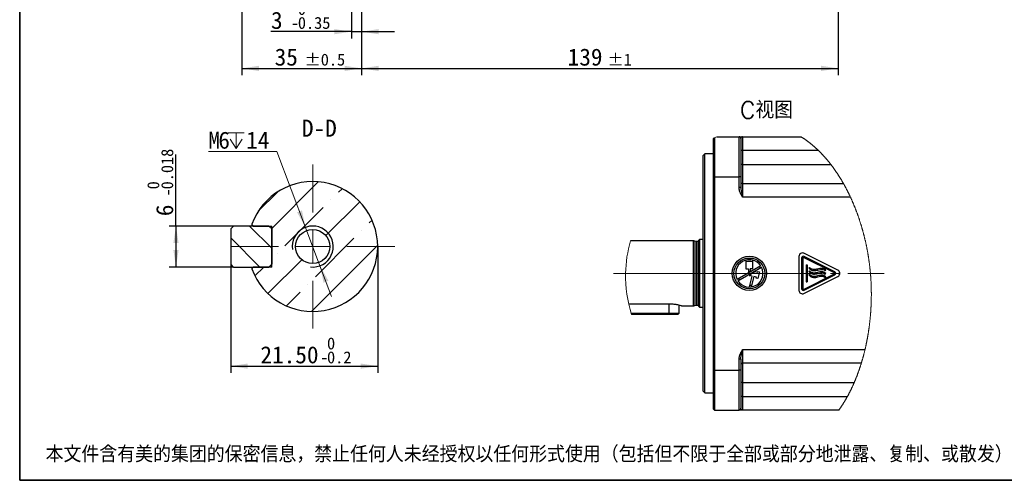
# Model space of a CAD drawing. Header units: millimetres. Extents: x 10 to 584, y 10 to 410.
# Tile 1 of 28: x 10 to 298, y 10 to 145. Entities that reach past the tile are written whole.
import ezdxf

# ---------------------------------------------------------------- set-up
doc = ezdxf.new("R2010")
doc.units = ezdxf.units.MM
doc.header["$LTSCALE"] = 2
doc.linetypes.add('SLD-中心线', pattern=[34.29, 30.48, -1.27, 1.27, -1.27])
doc.linetypes.add('SLD-实线', pattern=[0])
doc.layers.add('图框', color=7, linetype='SLD-实线')
doc.layers.add('细实线层', color=7, linetype='SLD-实线')
doc.layers.add('粗实线层', color=7, linetype='SLD-实线', lineweight=25)
doc.styles.add('SLDTEXTSTYLE0', font='txt', dxfattribs={"bigfont": 'bigfont'})
doc.styles.add('SLDTEXTSTYLE1', font='txt')
doc.dimstyles.new('SLDDIMSTYLE1', dxfattribs={"dimtxt": 5, "dimasz": 5, "dimexe": 0, "dimexo": 0.0625, "dimgap": 1.25, "dimtad": 2, "dimrnd": 1e-09, "dimzin": 12, "dimdsep": 46, "dimtxsty": 'SLDTEXTSTYLE1', "dimsah": 1, "dimcen": 0.09, "dimadec": 0, "dimazin": 3, "dimtol": 1, "dimtp": 0.5, "dimtm": 0.5, "dimtfac": 1, "dimtdec": 1, "dimtofl": 0, "dimtmove": 0, "dimatfit": 3, "dimfxl": 1, "dimfrac": 2, "dimtolj": 1, "dimarcsym": 0})
doc.dimstyles.new('SLDDIMSTYLE16', dxfattribs={"dimtxt": 5, "dimasz": 5, "dimexe": 0, "dimexo": 0.0625, "dimgap": 1.25, "dimtad": 0, "dimtih": 1, "dimtoh": 1, "dimlfac": 0.5, "dimrnd": 1e-09, "dimzin": 12, "dimdsep": 46, "dimtxsty": 'SLDTEXTSTYLE1', "dimsah": 1, "dimcen": 0, "dimadec": 0, "dimazin": 3, "dimtfac": 1, "dimtdec": 3, "dimtmove": 0, "dimatfit": 3, "dimfxl": 1, "dimfrac": 2, "dimtolj": 1, "dimtzin": 12, "dimarcsym": 0})
doc.dimstyles.new('SLDDIMSTYLE17', dxfattribs={"dimtxt": 5, "dimasz": 5, "dimexe": 0, "dimexo": 0.0625, "dimgap": 1.25, "dimtad": 2, "dimlfac": 0.5, "dimrnd": 1e-09, "dimzin": 12, "dimdsep": 46, "dimtxsty": 'SLDTEXTSTYLE1', "dimsah": 1, "dimcen": 0.09, "dimadec": 0, "dimazin": 3, "dimtol": 1, "dimtm": 0.018, "dimtfac": 1, "dimtdec": 3, "dimtofl": 0, "dimtmove": 0, "dimatfit": 3, "dimfxl": 1, "dimfrac": 2, "dimtolj": 1, "dimarcsym": 0})
doc.dimstyles.new('SLDDIMSTYLE18', dxfattribs={"dimtxt": 5, "dimasz": 5, "dimexe": 0, "dimexo": 0.0625, "dimgap": 1.25, "dimtad": 2, "dimlfac": 0.5, "dimrnd": 1e-09, "dimzin": 4, "dimdsep": 46, "dimtxsty": 'SLDTEXTSTYLE1', "dimsah": 1, "dimcen": 0.09, "dimadec": 0, "dimazin": 1, "dimtol": 1, "dimtm": 0.2, "dimtfac": 1, "dimtdec": 1, "dimtofl": 0, "dimtmove": 0, "dimatfit": 3, "dimfxl": 1, "dimfrac": 2, "dimtolj": 1, "dimarcsym": 0})
doc.dimstyles.new('SLDDIMSTYLE2', dxfattribs={"dimtxt": 5, "dimasz": 5, "dimexe": 0, "dimexo": 0.0625, "dimgap": 1.25, "dimtad": 2, "dimdec": 0, "dimrnd": 1e-09, "dimzin": 12, "dimdsep": 46, "dimtxsty": 'SLDTEXTSTYLE1', "dimsah": 1, "dimcen": 0.09, "dimadec": 0, "dimazin": 3, "dimtol": 1, "dimtp": 1, "dimtm": 1, "dimtfac": 1, "dimtdec": 0, "dimtofl": 0, "dimtmove": 0, "dimatfit": 3, "dimfxl": 1, "dimfrac": 2, "dimtolj": 1, "dimarcsym": 0})
doc.dimstyles.new('SLDDIMSTYLE3', dxfattribs={"dimtxt": 5, "dimasz": 5, "dimexe": 0, "dimexo": 0.0625, "dimgap": 1.25, "dimtad": 2, "dimrnd": 1e-09, "dimzin": 12, "dimdsep": 46, "dimtxsty": 'SLDTEXTSTYLE1', "dimsah": 1, "dimcen": 0.09, "dimadec": 0, "dimazin": 3, "dimtol": 1, "dimtm": 0.35, "dimtfac": 1, "dimtmove": 0, "dimatfit": 0, "dimfxl": 1, "dimfrac": 2, "dimtolj": 1, "dimarcsym": 0})

# ---------------------------------------------------------------- blocks, each defined once
blk = doc.blocks.new('_D_1')
at = {"layer": '细实线层'}
for p, q in [((75.02, 191.02), (75.02, 128.57)), ((110.02, 160.32), (110.02, 128.57)), ((75.02, 130.57), (110.02, 130.57))]:
    blk.add_line(p, q, dxfattribs=at)
for points in [[(75.02, 130.57), (80.02, 129.8), (80.02, 131.34)], [(110.02, 130.57), (105.02, 131.34), (105.02, 129.8)]]:
    blk.add_solid(points, dxfattribs=at)
at = {"layer": '细实线层', "attachment_point": 1, "style": 'SLDTEXTSTYLE1'}
for s, insert, char_height in [('35', (84.58, 136.39), 5), ('±0.5', (93.31, 134.89), 3.5)]:
    blk.add_mtext(s, dxfattribs=dict(at, insert=insert, char_height=char_height))
blk = doc.blocks.new('_D_2')
at = {"layer": '细实线层'}
for p, q in [((249.42, 163.99), (249.42, 128.57)), ((110.02, 160.32), (110.02, 128.57)), ((110.02, 130.57), (249.42, 130.57))]:
    blk.add_line(p, q, dxfattribs=at)
for points in [[(110.02, 130.57), (115.02, 129.8), (115.02, 131.34)], [(249.42, 130.57), (244.42, 131.34), (244.42, 129.8)]]:
    blk.add_solid(points, dxfattribs=at)
at = {"layer": '细实线层', "attachment_point": 1, "style": 'SLDTEXTSTYLE1'}
for s, insert, char_height in [('139', (170.29, 136.39), 5), ('±1', (181.93, 134.89), 3.5)]:
    blk.add_mtext(s, dxfattribs=dict(at, insert=insert, char_height=char_height))
blk = doc.blocks.new('_D_3')
at = {"layer": '细实线层'}
for p, q in [((110.02, 171.72), (110.02, 139.32)), ((107.02, 165.52), (107.02, 139.32)), ((107.02, 141.32), (83.51, 141.32)), ((107.02, 141.32), (110.02, 141.32)), ((110.02, 141.32), (119.64, 141.32))]:
    blk.add_line(p, q, dxfattribs=at)
for points in [[(107.02, 141.32), (102.02, 142.09), (102.02, 140.55)], [(110.02, 141.32), (115.02, 140.55), (115.02, 142.09)]]:
    blk.add_solid(points, dxfattribs=at)
at = {"layer": '细实线层', "attachment_point": 1, "style": 'SLDTEXTSTYLE1'}
for s, insert, char_height in [('0', (91.37, 149.72), 3.5), ('3', (83.51, 147.14), 5), ('0.35', (91.37, 145.64), 3.5), ('-', (89.33, 145.64), 3.5)]:
    blk.add_mtext(s, dxfattribs=dict(at, insert=insert, char_height=char_height))
blk = doc.blocks.new('SW_SYMBOL_HOLE_DEPTH')
at = {"color": 0, "linetype": 'SLD-实线', "lineweight": 18}
for p, q in [((0, 1750), (1600, 1750)), ((200, 1110), (800, 150)), ((800, 1750), (800, 150)), ((1400, 1110), (800, 150))]:
    blk.add_line(p, q, dxfattribs=at)
blk = doc.blocks.new('_D_17')
at = {"color": 7, "linetype": 'SLD-实线', "lineweight": 0}
for p, q in [((85.25, 106.25), (65.19, 106.25)), ((93.61, 84.04), (85.25, 106.25)), ((97.83, 72.81), (93.61, 84.04)), ((97.83, 72.81), (101.22, 63.81))]:
    blk.add_line(p, q, dxfattribs=at)
at = {"color": 7, "linetype": 'SLD-实线', "lineweight": 18}
for points in [[(93.61, 84.04), (92.57, 88.99), (91.13, 88.45)], [(97.83, 72.81), (98.88, 67.86), (100.32, 68.4)]]:
    blk.add_solid(points, dxfattribs=at)
at = {"color": 7, "linetype": 'SLD-实线', "lineweight": 18, "xscale": 0.002909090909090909, "yscale": 0.002909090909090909, "zscale": 0.002909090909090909}
blk.add_blockref('SW_SYMBOL_HOLE_DEPTH', (71.01, 106.66), dxfattribs=at)
at = {"color": 7, "linetype": 'SLD-实线', "lineweight": 18, "char_height": 5, "attachment_point": 1, "style": 'SLDTEXTSTYLE1'}
for s, insert in [('M', (65.19, 112.07)), ('6', (68.1, 112.07)), ('14', (76.25, 112.07))]:
    blk.add_mtext(s, dxfattribs=dict(at, insert=insert))
blk = doc.blocks.new('_D_18')
at = {"layer": '细实线层'}
for p, q in [((55.72, 84.42), (55.72, 105.35)), ((72.52, 84.42), (53.72, 84.42)), ((55.72, 84.42), (55.72, 72.42)), ((72.52, 72.42), (53.72, 72.42))]:
    blk.add_line(p, q, dxfattribs=at)
for points in [[(55.72, 84.42), (54.95, 79.42), (56.49, 79.42)], [(55.72, 72.42), (56.49, 77.42), (54.95, 77.42)]]:
    blk.add_solid(points, dxfattribs=at)
at = {"layer": '细实线层', "attachment_point": 1, "rotation": 90, "style": 'SLDTEXTSTYLE1'}
for s, insert, char_height in [('0.018', (51.4, 95.16), 3.5), ('0', (47.33, 95.16), 3.5), ('-', (51.4, 93.13), 3.5), ('6', (49.9, 87.31), 5)]:
    blk.add_mtext(s, dxfattribs=dict(at, insert=insert, char_height=char_height))
blk = doc.blocks.new('_D_19')
at = {"layer": '细实线层'}
for p, q in [((114.72, 78.42), (114.72, 41.42)), ((71.72, 73.22), (71.72, 41.42)), ((71.72, 43.42), (114.72, 43.42))]:
    blk.add_line(p, q, dxfattribs=at)
for points in [[(71.72, 43.42), (76.72, 42.66), (76.72, 44.19)], [(114.72, 43.42), (109.72, 44.19), (109.72, 42.66)]]:
    blk.add_solid(points, dxfattribs=at)
at = {"layer": '细实线层', "attachment_point": 1, "style": 'SLDTEXTSTYLE1'}
for s, insert, char_height in [('0', (99.91, 51.82), 3.5), ('21.50', (80.42, 49.24), 5), ('0.2', (99.91, 47.74), 3.5), ('-', (97.88, 47.74), 3.5)]:
    blk.add_mtext(s, dxfattribs=dict(at, insert=insert, char_height=char_height))
blk = doc.blocks.new('SW_CENTERMARKSYMBOL_1')
at = {"color": 0, "linetype": 'SLD-实线', "lineweight": 18}
for p, q in [((0, 10), (0, 24)), ((0, 0), (0, 5)), ((-10, 0), (-24, 0)), ((0, 0), (-5, 0)), ((0, 0), (0, -5)), ((0, 0), (5, 0)), ((10, 0), (24, 0)), ((0, -10), (0, -24))]:
    blk.add_line(p, q, dxfattribs=at)

msp = doc.modelspace()

# ---------------------------------------------------------------- hatches: boundary and pattern name
at = {"linetype": 'SLD-实线', "lineweight": 18}
h = msp.add_hatch(dxfattribs=at)
h.set_pattern_fill('ANSI35', scale=2, style=0)
edge = h.paths.add_edge_path(flags=0)
edge.add_line((83.721044, 84.424691), (83.721044, 72.424691))
edge.add_line((83.721044, 72.424691), (78.256794, 72.424691))
edge.add_line((78.256794, 72.424691), (77.881219, 71.887057))
edge.add_arc((95.721044, 78.424691), 19, 200.12601206, 519.87398794)
edge.add_line((77.881219, 84.962325), (78.256794, 84.424691))
edge.add_line((78.256794, 84.424691), (83.721044, 84.424691))
edge = h.paths.add_edge_path(flags=0)
edge.add_arc((95.721044, 78.424691), 5, 0, 360)
h = msp.add_hatch(dxfattribs=at)
h.set_pattern_fill('ANSI31', scale=2, angle=90, style=0)
h.paths.add_polyline_path([(82.921044, 72.424691), (83.721044, 73.224691), (83.721044, 83.624691), (82.921044, 84.424691), (72.521044, 84.424691), (71.721044, 83.624691), (71.721044, 73.224691), (72.521044, 72.424691)], flags=0)

# ---------------------------------------------------------------- linework, layer by layer
at = {"color": 7, "linetype": 'SLD-实线', "lineweight": 25}
for p, q in [((212.944487, 98.871829), (212.944487, 110.068343)), ((213.244489, 110.226154), (213.244489, 98.871829)), ((213.92406, 110.571828), (220.444488, 110.571828)), ((220.444488, 98.871829), (220.444488, 110.571828)), ((220.444488, 110.571828), (221.44449, 110.571828)), ((220.944489, 110.07183), (220.944489, 98.871829)), ((221.44449, 110.571828), (221.44449, 106.571827)), ((221.44449, 110.571828), (238.518855, 110.571828)), ((221.44449, 106.571827), (220.944489, 106.571827)), ((221.44449, 106.571827), (221.44449, 102.471828)), ((243.619349, 106.571827), (221.44449, 106.571827)), ((210.44449, 105.571829), (209.944489, 105.071828)), ((209.944489, 36.071829), (209.944489, 105.071828)), ((212.944487, 105.571829), (210.44449, 105.571829)), ((210.44449, 35.571828), (210.44449, 105.571829)), ((221.44449, 102.471828), (220.944489, 102.471828)), ((221.44449, 102.471828), (221.44449, 96.871829)), ((221.44449, 102.471828), (247.26734, 102.471828)), ((212.944487, 98.871829), (213.244489, 98.871829)), ((212.944487, 42.271828), (212.944487, 98.871829)), ((213.244489, 98.871829), (213.244489, 42.271828)), ((213.244489, 98.871829), (220.444488, 98.871829)), ((220.444488, 95.700256), (220.444488, 98.871829)), ((220.944489, 98.871829), (220.444488, 98.871829)), ((220.944489, 98.871829), (220.944489, 95.700256)), ((220.944489, 95.700256), (220.444488, 95.700256)), ((220.944489, 95.700256), (220.962247, 95.509879)), ((221.44449, 96.871829), (221.44449, 92.871828)), ((221.44449, 96.871829), (250.970484, 96.871829)), ((253.025476, 92.871828), (221.44449, 92.871828)), ((71.721044, 83.624691), (72.521044, 84.424691)), ((71.721044, 83.624691), (71.721044, 73.224691)), ((82.921044, 84.424691), (72.521044, 84.424691)), ((78.256794, 84.424691), (77.881219, 84.962325)), ((78.256794, 84.424691), (83.721044, 84.424691)), ((82.921044, 84.424691), (83.721044, 83.624691)), ((83.721044, 72.424691), (83.721044, 84.424691)), ((83.721044, 83.624691), (83.721044, 73.224691)), ((207.104994, 80.071828), (188.681966, 80.071828)), ((207.865467, 79.878643), (207.18264, 80.061606)), ((208.444489, 79.871829), (207.91723, 79.871829)), ((208.844489, 80.471828), (208.644489, 80.271829)), ((208.644489, 70.571829), (208.644489, 80.271829)), ((209.944489, 80.471828), (208.844489, 80.471828)), ((208.844489, 80.471828), (208.844489, 70.571829)), ((237.94449, 75.553794), (237.94449, 65.589862)), ((238.744488, 75.068384), (238.744488, 66.075273)), ((239.04449, 75.068384), (239.04449, 66.075273)), ((248.327043, 70.750714), (239.333932, 75.24727)), ((249.355635, 71.466256), (239.391703, 76.448222)), ((248.461208, 71.019042), (239.468096, 75.515598)), ((72.521044, 72.424691), (71.721044, 73.224691)), ((72.521044, 72.424691), (82.921044, 72.424691)), ((77.881219, 71.887057), (78.256794, 72.424691)), ((83.721044, 72.424691), (78.256794, 72.424691)), ((83.721044, 73.224691), (82.921044, 72.424691)), ((226.776818, 72.784425), (219.862161, 68.792245)), ((220.112158, 68.359232), (227.026818, 72.351412)), ((222.444488, 74.39315), (222.444488, 71.89315)), ((224.444488, 71.89315), (224.444488, 74.39315)), ((240.04449, 73.071828), (240.344489, 73.071828)), ((240.04449, 73.071828), (240.04449, 68.071829)), ((240.344489, 73.071828), (240.344489, 68.071829)), ((241.071467, 72.313253), (240.844488, 72.117087)), ((208.644489, 60.871828), (208.644489, 70.571829)), ((208.844489, 70.571829), (208.844489, 60.671829)), ((222.444488, 71.89315), (223.194489, 71.89315)), ((223.194489, 71.89315), (223.194489, 70.831636)), ((223.69449, 71.120311), (223.194489, 70.831636)), ((223.44449, 70.167683), (225.058379, 71.099462)), ((223.44449, 70.167683), (223.44449, 69.720169)), ((223.44449, 66.621829), (224.283779, 69.754101)), ((223.494629, 69.706734), (223.44449, 69.720169)), ((223.559333, 69.948216), (223.494629, 69.706734)), ((224.283779, 69.754101), (223.559333, 69.948216)), ((224.444488, 71.89315), (223.69449, 71.89315)), ((223.69449, 71.89315), (223.69449, 71.120311)), ((224.766741, 69.624692), (223.971592, 66.657156)), ((225.491187, 69.430577), (224.766741, 69.624692)), ((225.058379, 71.099462), (225.879414, 70.879466)), ((225.426482, 69.189096), (225.491187, 69.430577)), ((225.909444, 69.059687), (225.426482, 69.189096)), ((225.879414, 70.879466), (225.944119, 71.120948)), ((226.427084, 70.991538), (225.909444, 69.059687)), ((225.944119, 71.120948), (226.427084, 70.991538)), ((239.333932, 65.896387), (248.327043, 70.392943)), ((239.391703, 64.695435), (249.355635, 69.677401)), ((239.468096, 65.628059), (248.461208, 70.124615)), ((241.071467, 71.313253), (240.844488, 71.117087)), ((241.071467, 70.313253), (240.844488, 70.117087)), ((245.644586, 71.348135), (245.844489, 71.571828)), ((245.644586, 70.348135), (245.844489, 70.571829)), ((245.644586, 69.348134), (245.844489, 69.571829)), ((220.296143, 69.042805), (220.546143, 68.609792)), ((223.565629, 67.073925), (224.099262, 67.133621)), ((240.04449, 68.071829), (240.344489, 68.071829)), ((188.150188, 61.651916), (200.444488, 61.651916)), ((202.944489, 58.971829), (202.944489, 61.287986)), ((203.644144, 61.071829), (207.104994, 61.071829)), ((207.18264, 61.082051), (207.865467, 61.265014)), ((207.91723, 61.271828), (208.444489, 61.271828)), ((208.644489, 60.871828), (208.844489, 60.671829)), ((208.844489, 60.671829), (209.944489, 60.671829)), ((188.832222, 58.971829), (199.944487, 58.971829)), ((199.944487, 58.571828), (188.949516, 58.571828)), ((199.944487, 58.971829), (202.944489, 58.971829)), ((199.944487, 58.571828), (199.944487, 58.971829)), ((202.544486, 58.571828), (199.944487, 58.571828)), ((202.544486, 58.571828), (202.944489, 58.971829)), ((221.44449, 48.271829), (221.44449, 44.271829)), ((220.944489, 45.443401), (220.444488, 45.443401)), ((220.444488, 42.271828), (220.444488, 45.443401)), ((220.944489, 45.443401), (220.964676, 45.659799)), ((220.944489, 45.443401), (220.944489, 42.271828)), ((256.189321, 44.271829), (221.44449, 44.271829)), ((221.44449, 44.271829), (221.44449, 38.671829)), ((212.944487, 42.271828), (213.244489, 42.271828)), ((212.944487, 30.871827), (212.944487, 42.271828)), ((213.244489, 42.271828), (220.444488, 42.271828)), ((213.244489, 42.271828), (213.244489, 30.571829)), ((220.944489, 42.271828), (220.444488, 42.271828)), ((220.444488, 30.571829), (220.444488, 42.271828)), ((220.944489, 42.271828), (220.944489, 31.071827)), ((221.44449, 38.671829), (220.944489, 38.671829)), ((221.44449, 38.671829), (254.141258, 38.671829)), ((221.44449, 38.671829), (221.44449, 34.57183)), ((209.944489, 36.071829), (210.44449, 35.571828)), ((210.44449, 35.571828), (212.944487, 35.571828)), ((221.44449, 34.57183), (220.944489, 34.57183)), ((221.44449, 34.57183), (221.44449, 30.571829)), ((221.44449, 34.57183), (252.144305, 34.57183)), ((213.244489, 30.571829), (212.944487, 30.871827)), ((213.244489, 30.571829), (220.444488, 30.571829)), ((221.44449, 30.571829), (220.444488, 30.571829)), ((249.624648, 30.571829), (221.44449, 30.571829))]:
    msp.add_line(p, q, dxfattribs=at)
at = {"color": 8, "linetype": 'SLD-实线', "lineweight": 25}
for p, q in [((207.104994, 70.571829), (207.104994, 80.071828)), ((207.18264, 80.061606), (207.18264, 70.571829)), ((207.865467, 61.265014), (207.865467, 79.878643)), ((207.91723, 79.871829), (207.91723, 61.271828)), ((208.444489, 70.571829), (208.444489, 79.871829)), ((207.104994, 61.071829), (207.104994, 70.571829)), ((207.18264, 70.571829), (207.18264, 61.082051)), ((208.444489, 61.271828), (208.444489, 70.571829)), ((199.944487, 58.971829), (199.944487, 61.651916)), ((221.44449, 48.271829), (257.273881, 48.271829))]:
    msp.add_line(p, q, dxfattribs=at)
at = {"color": 7, "linetype": 'SLD-中心线', "lineweight": 18}
msp.add_line((183.661794, 70.571829), (262.880648, 70.571829), dxfattribs=at)
at = {"color": 7, "linetype": 'SLD-实线', "lineweight": 18, "flags": 128}
msp.add_lwpolyline([(249.624648, 30.571829), (249.685329, 30.656163), (249.745833, 30.740779), (249.806162, 30.825678), (249.866314, 30.910857), (249.926291, 30.996319), (249.985024, 31.080525), (250.043586, 31.165), (250.101978, 31.249743), (250.1602, 31.334754), (250.221472, 31.424779), (250.282555, 31.515099), (250.343447, 31.605717), (250.404147, 31.696625), (250.464656, 31.787828), (250.524973, 31.879321), (250.581668, 31.965852), (250.638193, 32.05264), (250.694546, 32.139685), (250.750728, 32.226987), (250.80674, 32.314543), (250.862579, 32.402355), (250.918247, 32.490417), (250.973744, 32.578733), (251.029069, 32.667298), (251.084222, 32.756116), (251.138222, 32.84359), (251.192056, 32.931305), (251.245723, 33.019259), (251.299224, 33.107452), (251.353527, 33.197492), (251.407656, 33.287778), (251.461612, 33.378307), (251.515395, 33.469081), (251.569004, 33.560101), (251.621487, 33.649728), (251.673802, 33.739589), (251.725949, 33.829681), (251.777929, 33.920005), (251.830794, 34.012411), (251.883486, 34.105055), (251.936001, 34.197938), (251.988341, 34.291055), (252.040506, 34.384411), (252.092494, 34.478005), (252.144305, 34.57183), (252.198189, 34.669995), (252.251879, 34.768417), (252.305377, 34.867089), (252.358683, 34.966014), (252.411795, 35.065193), (252.464715, 35.164617), (252.517441, 35.264294), (252.575217, 35.37422), (252.632758, 35.484448), (252.690065, 35.594974), (252.747136, 35.705797), (252.803973, 35.816912), (252.860575, 35.928324), (252.916941, 36.040027), (252.973071, 36.15202), (253.028965, 36.2643), (253.084623, 36.376875), (253.139056, 36.487713), (253.19326, 36.598831), (253.247236, 36.710225), (253.300984, 36.821887), (253.355472, 36.935862), (253.409723, 37.050117), (253.463735, 37.164654), (253.51751, 37.279468), (253.571045, 37.394557), (253.623392, 37.507862), (253.675508, 37.621427), (253.727393, 37.735261), (253.779047, 37.849355), (253.831517, 37.966046), (253.883746, 38.083006), (253.935732, 38.200237), (253.987477, 38.317736), (254.038979, 38.435504), (254.09024, 38.553532), (254.141258, 38.671829), (254.186401, 38.777195), (254.231353, 38.88277), (254.276112, 38.988549), (254.320679, 39.094534), (254.365053, 39.200719), (254.408447, 39.30521), (254.451655, 39.409894), (254.494677, 39.514772), (254.537512, 39.619844), (254.588263, 39.745178), (254.638749, 39.870787), (254.68897, 39.996661), (254.738926, 40.122807), (254.788616, 40.249221), (254.838039, 40.375896), (254.887197, 40.502837), (254.936089, 40.630041), (254.984712, 40.757505), (255.03307, 40.885229), (255.081159, 41.013209), (255.128982, 41.141448), (255.173825, 41.262591), (255.218431, 41.383961), (255.262797, 41.505555), (255.306925, 41.627372), (255.350813, 41.749412), (255.397099, 41.879088), (255.443116, 42.009011), (255.488862, 42.13918), (255.534339, 42.269591), (255.579544, 42.400246), (255.62448, 42.531142), (255.666599, 42.654777), (255.708476, 42.778624), (255.750112, 42.902682), (255.791507, 43.026948), (255.832658, 43.151423), (255.873569, 43.276105), (255.914236, 43.400992), (255.954661, 43.526083), (255.994843, 43.651378), (256.03478, 43.776875), (256.073768, 43.900326), (256.112522, 44.02397), (256.151039, 44.147804), (256.189321, 44.271829), (256.231427, 44.409353), (256.273243, 44.547107), (256.31477, 44.685088), (256.356007, 44.823298), (256.396953, 44.961732), (256.436886, 45.097912), (256.476538, 45.234306), (256.515908, 45.370914), (256.554998, 45.507733), (256.594595, 45.64756), (256.633898, 45.787604), (256.672909, 45.927863), (256.711625, 46.068337), (256.750046, 46.209022), (256.788173, 46.349918), (256.826005, 46.491023), (256.863541, 46.632336), (256.900782, 46.773855), (256.937727, 46.915578), (256.974376, 47.057502), (257.010727, 47.199629), (257.046783, 47.341954), (257.082541, 47.48448), (257.115057, 47.615299), (257.147324, 47.746282), (257.17934, 47.877427), (257.211104, 48.008736), (257.242618, 48.140203), (257.273881, 48.271829), (257.308553, 48.41925), (257.34291, 48.566867), (257.376951, 48.714677), (257.410676, 48.862679), (257.444086, 49.010871), (257.477179, 49.159253), (257.508091, 49.299328), (257.538722, 49.439566), (257.56907, 49.579969), (257.599136, 49.720533), (257.628918, 49.86126), (257.658418, 50.002145), (257.687635, 50.143186), (257.716568, 50.284384), (257.745217, 50.425738), (257.773583, 50.567245), (257.801164, 50.706373), (257.828471, 50.845647), (257.855503, 50.985064), (257.88226, 51.124623), (257.909221, 51.266866), (257.935895, 51.409254), (257.962284, 51.551785), (257.988386, 51.694458), (258.014201, 51.837273), (258.039276, 51.977672), (258.064074, 52.118204), (258.088594, 52.258868), (258.112838, 52.399663), (258.137289, 52.543463), (258.16145, 52.687397), (258.185322, 52.831462), (258.208903, 52.975656), (258.232194, 53.11998), (258.255194, 53.26443), (258.277903, 53.409006), (258.300271, 53.553391), (258.322349, 53.697897), (258.344137, 53.842524), (258.365634, 53.987272), (258.386839, 54.132137), (258.407382, 54.274527), (258.427644, 54.417031), (258.447624, 54.559642), (258.467321, 54.702364), (258.48713, 54.848106), (258.506644, 54.993959), (258.525863, 55.139922), (258.544788, 55.28599), (258.563418, 55.432165), (258.581753, 55.578444), (258.599791, 55.724826), (258.617534, 55.87131), (258.63498, 56.017892), (258.65213, 56.164574), (258.668983, 56.311352), (258.685539, 56.458226), (258.701797, 56.605194), (258.717758, 56.752255), (258.73497, 56.914127), (258.751822, 57.076108), (258.768312, 57.238196), (258.78444, 57.400388), (258.800206, 57.562683), (258.815675, 57.725771), (258.830778, 57.888959), (258.845514, 58.052245), (258.859883, 58.215627), (258.873886, 58.379103), (258.88752, 58.542671), (258.900787, 58.706329), (258.912625, 58.856427), (258.924152, 59.006597), (258.93537, 59.156838), (258.946277, 59.307149), (258.956874, 59.457527), (258.96716, 59.607972), (258.977134, 59.758483), (258.986797, 59.909058), (258.996147, 60.059694), (259.005186, 60.210391), (259.013912, 60.361147), (259.022325, 60.511961), (259.029971, 60.654208), (259.037338, 60.796505), (259.044427, 60.938848), (259.051236, 61.081238), (259.057766, 61.223673), (259.064029, 61.366459), (259.070011, 61.509289), (259.075713, 61.652159), (259.081132, 61.79507), (259.08627, 61.938019), (259.091041, 62.078453), (259.09554, 62.218922), (259.099767, 62.359424), (259.103721, 62.499959), (259.108071, 62.667304), (259.112035, 62.834691), (259.11561, 63.002119), (259.118798, 63.169585), (259.121597, 63.337088), (259.124007, 63.504626), (259.125978, 63.667727), (259.127581, 63.830857), (259.128813, 63.994013), (259.129676, 64.157195), (259.130168, 64.320401), (259.130291, 64.480713), (259.130055, 64.641044), (259.129462, 64.801393), (259.128509, 64.961756), (259.127292, 65.111823), (259.125761, 65.261901), (259.123916, 65.411988), (259.121754, 65.562082), (259.119278, 65.712182), (259.116484, 65.862288), (259.113011, 66.029075), (259.109659, 66.174687), (259.106009, 66.3203), (259.102061, 66.465911), (259.097814, 66.61152), (259.093268, 66.757126), (259.088423, 66.902726), (259.083581, 67.040001), (259.078473, 67.17727), (259.073098, 67.314531), (259.067456, 67.451782), (259.061548, 67.589024), (259.054638, 67.742183), (259.047395, 67.895326), (259.039818, 68.048453), (259.031907, 68.201561), (259.023663, 68.354649), (259.015084, 68.507716), (259.006171, 68.66076), (258.996922, 68.81378), (258.987338, 68.966773), (258.977419, 69.119739), (258.967164, 69.272676), (258.956572, 69.425583), (258.945644, 69.578457), (258.934379, 69.731297), (258.922777, 69.884102), (258.910837, 70.036871), (258.897967, 70.196873), (258.884726, 70.356832), (258.871113, 70.516745), (258.857128, 70.67661), (258.842772, 70.836427), (258.828045, 70.996193), (258.813642, 71.148649), (258.798902, 71.301056), (258.783825, 71.453412), (258.768413, 71.605717), (258.752665, 71.757969), (258.736581, 71.910166), (258.720163, 72.062308), (258.703411, 72.214393), (258.685504, 72.373657), (258.667231, 72.532856), (258.648593, 72.691987), (258.62959, 72.851049), (258.610224, 73.01004), (258.590494, 73.16896), (258.570402, 73.327805), (258.549947, 73.486576), (258.529131, 73.64527), (258.507954, 73.803885), (258.486415, 73.96242), (258.464518, 74.120874), (258.443542, 74.270197), (258.422247, 74.419444), (258.400633, 74.568615), (258.378701, 74.717709), (258.356452, 74.866722), (258.333604, 75.017501), (258.310431, 75.168197), (258.286934, 75.318806), (258.263114, 75.469329), (258.23897, 75.619765), (258.214503, 75.77011), (258.189715, 75.920364), (258.164604, 76.070527), (258.137954, 76.227739), (258.110952, 76.384847), (258.083597, 76.54185), (258.055893, 76.698745), (258.027838, 76.85553), (257.999433, 77.012205), (257.970679, 77.168768), (257.941577, 77.325217), (257.912126, 77.481551), (257.882328, 77.637768), (257.852183, 77.793866), (257.821691, 77.949844), (257.792625, 78.096797), (257.763253, 78.243641), (257.733573, 78.390374), (257.703588, 78.536995), (257.673297, 78.683502), (257.640837, 78.838763), (257.608034, 78.993893), (257.57489, 79.148891), (257.541403, 79.303754), (257.507576, 79.458482), (257.473408, 79.613074), (257.440882, 79.758705), (257.408054, 79.90421), (257.374925, 80.04959), (257.341494, 80.194842), (257.307764, 80.339966), (257.273734, 80.48496), (257.239404, 80.629823), (257.204777, 80.774553), (257.16985, 80.919149), (257.134626, 81.063609), (257.09974, 81.205359), (257.064569, 81.346974), (257.029112, 81.488455), (256.993368, 81.629801), (256.956226, 81.775357), (256.918782, 81.920766), (256.881034, 82.066027), (256.842986, 82.21114), (256.804637, 82.356101), (256.765987, 82.50091), (256.727036, 82.645566), (256.687788, 82.790066), (256.646347, 82.94128), (256.60458, 83.092321), (256.562486, 83.243186), (256.520066, 83.393876), (256.477319, 83.544387), (256.434247, 83.69472), (256.390849, 83.844871), (256.347128, 83.994839), (256.303083, 84.144623), (256.258714, 84.294221), (256.214024, 84.443632), (256.16901, 84.592855), (256.126275, 84.733374), (256.083254, 84.873724), (256.039948, 85.013902), (255.996358, 85.153906), (255.952484, 85.293735), (255.90564, 85.441846), (255.858479, 85.589758), (255.811, 85.737469), (255.763204, 85.884976), (255.715091, 86.03228), (255.666662, 86.179377), (255.620711, 86.317879), (255.57448, 86.456195), (255.52797, 86.594324), (255.48118, 86.732264), (255.434112, 86.870015), (255.386766, 87.007574), (255.339142, 87.144941), (255.29124, 87.282114), (255.243062, 87.419091), (255.194608, 87.555872), (255.14675, 87.69002), (255.098627, 87.823974), (255.050238, 87.957734), (255.001585, 88.091301), (254.948748, 88.235319), (254.895604, 88.379105), (254.842152, 88.522661), (254.788394, 88.665984), (254.73433, 88.809073), (254.67996, 88.951925), (254.628418, 89.086395), (254.576606, 89.220652), (254.524524, 89.354698), (254.472171, 89.488527), (254.41955, 89.622138), (254.36666, 89.755531), (254.313501, 89.888707), (254.260075, 90.02166), (254.206382, 90.154391), (254.152422, 90.286899), (254.099166, 90.416822), (254.045653, 90.546528), (253.991885, 90.676015), (253.937861, 90.805279), (253.882594, 90.936668), (253.827061, 91.067824), (253.771265, 91.198748), (253.715206, 91.329439), (253.658884, 91.459893), (253.603313, 91.587789), (253.54749, 91.715455), (253.491415, 91.84289), (253.435088, 91.970092), (253.377352, 92.099652), (253.319356, 92.228966), (253.2611, 92.358034), (253.202583, 92.486856), (253.143806, 92.615429), (253.084771, 92.743754), (253.025476, 92.871828), (252.969089, 92.992876), (252.912471, 93.113696), (252.855622, 93.234289), (252.798543, 93.354652), (252.741234, 93.474783), (252.683695, 93.594683), (252.629235, 93.707519), (252.574571, 93.820147), (252.519704, 93.932565), (252.464635, 94.044773), (252.409362, 94.15677), (252.353888, 94.268557), (252.298213, 94.380129), (252.242336, 94.491489), (252.186259, 94.602633), (252.12998, 94.713561), (252.074511, 94.822299), (252.01885, 94.930826), (251.962996, 95.039142), (251.90695, 95.147248), (251.849688, 95.2571), (251.792226, 95.366731), (251.734567, 95.476139), (251.67671, 95.585324), (251.618655, 95.694287), (251.561444, 95.801083), (251.504043, 95.90766), (251.446454, 96.014021), (251.388674, 96.12016), (251.329521, 96.228238), (251.270171, 96.336085), (251.210625, 96.443701), (251.150882, 96.551085), (251.090945, 96.658235), (251.030812, 96.765149), (250.970484, 96.871829), (250.911486, 96.975598), (250.852303, 97.079143), (250.792936, 97.182462), (250.733384, 97.285552), (250.673649, 97.388415), (250.611425, 97.494988), (250.549003, 97.601313), (250.486384, 97.707389), (250.423569, 97.813213), (250.360558, 97.918788), (250.298481, 98.022232), (250.236215, 98.125432), (250.173762, 98.228386), (250.11112, 98.331094), (250.047007, 98.435644), (249.982698, 98.539935), (249.918195, 98.643968), (249.853498, 98.747739), (249.788606, 98.85125), (249.723521, 98.954501), (249.658243, 99.057486), (249.592772, 99.160207), (249.527108, 99.262664), (249.461252, 99.364854), (249.395205, 99.466778), (249.328965, 99.568432), (249.262534, 99.66982), (249.195913, 99.770935), (249.134677, 99.863386), (249.07328, 99.955609), (249.011725, 100.047601), (248.95001, 100.139364), (248.888137, 100.230897), (248.826103, 100.322198), (248.758251, 100.421533), (248.69021, 100.520592), (248.621982, 100.61937), (248.553567, 100.71787), (248.484964, 100.81609), (248.416174, 100.914026), (248.347197, 101.01168), (248.283806, 101.100949), (248.22026, 101.189976), (248.156555, 101.278765), (248.092696, 101.367313), (248.028683, 101.455619), (247.964515, 101.543685), (247.900192, 101.631505), (247.835713, 101.719083), (247.771081, 101.806417), (247.706294, 101.893505), (247.641355, 101.980347), (247.576263, 102.066941), (247.514749, 102.148361), (247.453101, 102.229562), (247.391315, 102.31054), (247.329395, 102.391295), (247.26734, 102.471828), (247.199465, 102.55946), (247.131428, 102.646826), (247.063233, 102.733923), (246.994877, 102.820752), (246.926362, 102.907311), (246.858915, 102.992061), (246.791315, 103.076551), (246.723563, 103.16078), (246.655656, 103.244744), (246.586207, 103.33015), (246.5166, 103.41528), (246.446835, 103.500135), (246.376911, 103.58471), (246.306831, 103.66901), (246.236593, 103.75303), (246.166198, 103.836771), (246.095646, 103.920232), (246.024938, 104.003411), (245.954076, 104.086306), (245.883055, 104.168922), (245.81188, 104.251251), (245.74055, 104.333293), (245.669065, 104.415052), (245.590253, 104.504656), (245.511254, 104.593914), (245.43207, 104.682822), (245.352699, 104.771379), (245.273143, 104.859583), (245.200658, 104.939464), (245.128021, 105.019055), (245.055232, 105.098352), (244.982291, 105.177358), (244.909197, 105.256066), (244.835952, 105.334479), (244.762557, 105.412595), (244.695146, 105.483942), (244.627606, 105.555039), (244.559942, 105.625886), (244.492151, 105.696481), (244.424235, 105.766822), (244.356193, 105.836909), (244.288026, 105.906747), (244.219734, 105.976328), (244.151315, 106.045656), (244.082773, 106.114726), (244.014107, 106.18354), (243.945316, 106.2521), (243.880343, 106.316507), (243.815258, 106.380682), (243.750066, 106.444627), (243.684761, 106.508341), (243.619349, 106.571827), (243.540308, 106.648091), (243.461108, 106.724013), (243.38175, 106.799599), (243.302234, 106.874846), (243.222561, 106.94975), (243.14273, 107.024316), (243.067317, 107.094306), (242.991764, 107.163988), (242.916074, 107.233368), (242.840244, 107.302438), (242.764276, 107.3712), (242.68817, 107.439656), (242.611926, 107.507802), (242.535545, 107.575636), (242.459025, 107.643161), (242.38237, 107.710376), (242.30695, 107.776083), (242.231399, 107.841488), (242.155716, 107.906591), (242.079903, 107.971392), (242.002575, 108.037054), (241.925113, 108.102403), (241.847517, 108.167436), (241.769785, 108.232148), (241.691919, 108.29654), (241.615312, 108.359475), (241.538577, 108.422097), (241.461713, 108.48441), (241.384721, 108.546413), (241.306024, 108.609363), (241.227195, 108.671985), (241.148232, 108.73428), (241.069136, 108.79625), (240.989909, 108.857892), (240.910549, 108.919207), (240.831057, 108.980194), (240.751606, 109.040715), (240.672026, 109.100908), (240.592314, 109.160773), (240.512474, 109.220307), (240.432501, 109.279506), (240.353832, 109.337326), (240.275039, 109.394826), (240.196118, 109.452002), (240.117077, 109.508857), (240.036292, 109.566536), (239.955379, 109.623879), (239.874339, 109.680883), (239.793169, 109.737549), (239.711872, 109.793872), (239.630446, 109.849855), (239.548894, 109.905496), (239.467213, 109.960794), (239.385408, 110.01575), (239.303475, 110.070359), (239.221415, 110.124625), (239.139229, 110.178541), (239.056919, 110.232115), (238.974482, 110.285342), (238.898806, 110.333823), (238.823025, 110.382013), (238.747139, 110.429909), (238.671148, 110.477511), (238.595054, 110.524818), (238.518855, 110.571828)], dxfattribs=at)
at = {"color": 7, "linetype": 'SLD-实线', "lineweight": 25, "flags": 128}
msp.add_lwpolyline([(226.592837, 72.100852), (226.475576, 72.321828), (226.342837, 72.533865)], dxfattribs=at)
at = {"color": 7, "linetype": 'SLD-实线', "lineweight": 25}
for centre, radius in [((95.721044, 78.424691), 5), ((223.444489, 70.571829), 5), ((223.44449, 70.571828), 4.5)]:
    msp.add_circle(centre, radius, dxfattribs=at)
at = {"color": 7, "linetype": 'SLD-实线', "lineweight": 18}
for centre, radius, start, end in [((231.76097, 74.663892), 40.094079, 116.41543208, 117.98940387), ((224.956196, 69.676314), 37.73442, 164.00869029, 178.64012724), ((226.556487, 70.075966), 39.32721, 179.27755959, 197.00910233)]:
    msp.add_arc(centre, radius, start, end, dxfattribs=at)
at = {"color": 7, "linetype": 'SLD-实线', "lineweight": 25}
for centre, radius, start, end in [((220.444494, 110.071834), 0.499994, 359.99963687, 90.00079002), ((95.721044, 78.424691), 19, 200.12601206, 159.87398794), ((221.444492, 97.371832), 0.500004, 180.00051654, 269.99969691), ((207.104988, 79.771776), 0.300052, 75.00135085, 89.99882753), ((207.917225, 80.071789), 0.19996, 254.99888487, 270.00161331), ((208.444487, 80.071831), 0.200002, 270.00069872, 359.99930128), ((238.944489, 75.553795), 1, 63.43492456, 180.00002276), ((239.244489, 75.068383), 0.500001, 63.43498729, 179.99989407), ((239.244489, 75.068385), 0.199999, 63.43494044, 180.00012545), ((223.444489, 70.571829), 3.999999, 33.58331626, 206.41669497), ((223.444488, 70.571828), 4.000001, 213.58331063, 26.41667531), ((223.444488, 70.571828), 3.95, 75.33514418, 104.66485582), ((223.444488, 70.571834), 3.499994, 73.39842015, 106.60157985), ((248.2376, 70.571828), 0.2, 296.56505056, 63.43494944), ((248.237599, 70.571828), 0.500001, 296.56521324, 63.43478676), ((248.90842, 70.571828), 1.000001, 296.5651294, 63.4348706), ((223.444495, 70.57173), 3.949901, 269.99992245, 277.6687491), ((238.944489, 65.589862), 1, 180.00000392, 296.56507544), ((239.244489, 66.075273), 0.500001, 180.00006522, 296.56505342), ((239.244489, 66.075272), 0.199999, 179.99980785, 296.56505956), ((207.105002, 61.371774), 0.299945, 269.99848194, 285.00133968), ((207.917225, 61.071868), 0.19996, 89.99838669, 105.00111513), ((208.444487, 61.071826), 0.200002, 0.00069872, 89.99930128), ((221.444492, 43.771825), 0.500004, 90.00030309, 179.99948346), ((220.444494, 31.071824), 0.499994, 269.99920998, 0.00036313)]:
    msp.add_arc(centre, radius, start, end, dxfattribs=at)
at = {"color": 8, "linetype": 'SLD-实线', "lineweight": 25}
for points, knots in [([(221.44449, 110.571828), (221.443524, 110.571825), (221.278401, 110.571409), (221.033086, 110.414263), (220.979002, 110.19222), (220.963938, 110.130377)], [0, 0, 0, 0, 0.0042275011, 0.722661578, 1, 1, 1, 1]), ([(220.962247, 95.509879), (220.979239, 95.289126), (221.047673, 94.40008), (221.290124, 93.53212), (221.443524, 92.875959), (221.44449, 92.871828)], [0, 0, 0, 0, 0.2471259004, 0.9952604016, 1, 1, 1, 1]), ([(220.964676, 45.659799), (220.981093, 45.871844), (221.049248, 46.752139), (221.290125, 47.611536), (221.443524, 48.267698), (221.44449, 48.271829)], [0, 0, 0, 0, 0.23972627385, 0.99521381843, 1, 1, 1, 1])]:
    msp.add_open_spline(points, degree=3, knots=knots, dxfattribs=at)
at = {"color": 7, "linetype": 'SLD-实线', "lineweight": 25}
for points, knots in [([(221.44449, 92.871828), (221.442631, 92.875307), (221.282301, 93.17533), (220.967563, 93.774283), (220.555437, 94.702136), (220.481165, 95.370301), (220.444488, 95.700256)], [0, 0, 0, 0, 0.0039106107, 0.3372648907, 0.6727265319, 1, 1, 1, 1]), ([(240.844488, 72.117087), (241.047885, 71.916991), (241.425672, 71.545335), (242.17152, 71.33629), (242.855286, 71.383689), (243.543491, 71.552513), (244.228484, 71.738502), (245.017728, 71.782167), (245.430096, 71.496646), (245.644586, 71.348135)], [0, 0, 0, 0, 0.163829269, 0.3042946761, 0.4347568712, 0.5602299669, 0.715880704, 0.8522176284, 1, 1, 1, 1]), ([(245.844489, 71.571828), (245.652756, 71.714474), (245.2936, 71.981679), (244.420694, 72.105215), (243.616366, 71.879639), (242.825217, 71.684629), (242.281942, 71.643904), (241.812286, 71.747358), (241.409855, 71.961438), (241.190275, 72.189731), (241.071467, 72.313253)], [0, 0, 0, 0, 0.1379715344, 0.2584492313, 0.5002145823, 0.620964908, 0.7372648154, 0.8152985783, 0.9000637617, 1, 1, 1, 1]), ([(240.844488, 71.117087), (241.047885, 70.916991), (241.425672, 70.545335), (242.17152, 70.33629), (242.855286, 70.383689), (243.543491, 70.552514), (244.228484, 70.738502), (245.017728, 70.782167), (245.430096, 70.496646), (245.644586, 70.348135)], [0, 0, 0, 0, 0.16382926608, 0.30429467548, 0.43475687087, 0.56022996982, 0.71588070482, 0.85221762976, 1, 1, 1, 1]), ([(240.844488, 70.117087), (241.047885, 69.916991), (241.425672, 69.545335), (242.17152, 69.33629), (242.855286, 69.383689), (243.543491, 69.552513), (244.228484, 69.738502), (245.017728, 69.782167), (245.430096, 69.496646), (245.644586, 69.348134)], [0, 0, 0, 0, 0.1638292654, 0.3042946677, 0.4347568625, 0.560229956, 0.7158806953, 0.8522176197, 1, 1, 1, 1]), ([(245.844489, 70.571829), (245.652756, 70.714474), (245.2936, 70.981679), (244.420694, 71.105215), (243.616366, 70.879639), (242.825217, 70.684629), (242.281942, 70.643904), (241.812285, 70.747358), (241.409855, 70.961438), (241.190275, 71.189731), (241.071467, 71.313253)], [0, 0, 0, 0, 0.1379715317, 0.2584492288, 0.5002145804, 0.6209649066, 0.7372648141, 0.8152985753, 0.9000637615, 1, 1, 1, 1]), ([(245.844489, 69.571829), (245.652756, 69.714474), (245.293599, 69.981679), (244.420694, 70.105215), (243.616366, 69.879639), (242.825217, 69.684629), (242.281942, 69.643904), (241.812286, 69.747358), (241.409855, 69.961438), (241.190275, 70.189731), (241.071467, 70.313253)], [0, 0, 0, 0, 0.1379715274, 0.2584492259, 0.5002145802, 0.6209649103, 0.7372648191, 0.8152985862, 0.9000637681, 1, 1, 1, 1]), ([(200.444488, 61.651916), (200.653392, 61.647653), (201.063888, 61.639277), (201.832368, 61.550534), (202.552233, 61.414574), (203.317487, 61.182013), (203.484219, 61.127807), (203.665347, 61.064573), (203.644259, 61.071908), (203.644144, 61.071948)], [0, 0, 0, 0, 0.1922818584, 0.3778325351, 0.6998747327, 0.9201688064, 0.9796185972, 0.9998889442, 1, 1, 1, 1]), ([(220.444488, 45.443401), (220.481142, 45.773358), (220.555002, 46.438245), (220.966009, 47.366444), (221.28075, 47.965426), (221.442631, 48.26835), (221.44449, 48.271829)], [0, 0, 0, 0, 0.3272716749, 0.6594751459, 0.9960894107, 1, 1, 1, 1]), ([(221.44449, 30.571829), (221.443524, 30.571832), (221.278391, 30.572245), (221.018437, 30.746095), (220.963182, 30.989485), (220.944489, 31.071827)], [0, 0, 0, 0, 0.0038784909, 0.663000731, 1, 1, 1, 1])]:
    msp.add_open_spline(points, degree=3, knots=knots, dxfattribs=at)
at = {"layer": '图框'}
for p, q in [((10, 410), (10, 10)), ((10, 10), (584, 10))]:
    msp.add_line(p, q, dxfattribs=at)
at = {"layer": '粗实线层', "linetype": 'SLD-实线', "lineweight": 25}
for p, q in [((10, 10), (10, 400)), ((574, 10), (10, 10))]:
    msp.add_line(p, q, dxfattribs=at)
at = {"layer": '细实线层'}
msp.add_arc((95.721044, 78.424691), 6, 263.79002253, 188.2967867, dxfattribs=at)

# ---------------------------------------------------------------- block references
at = {"color": 7, "linetype": 'Continuous', "lineweight": 0}
msp.add_blockref('SW_CENTERMARKSYMBOL_1', (95.721044, 78.424691), dxfattribs=at)

# ---------------------------------------------------------------- texts
for s, insert, char_height, attachment_point, style in [('C视图', (228.477254, 120.899433), 5, 2, 'SLDTEXTSTYLE0'), ('D-D', (97.652095, 115.573428), 5, 2, 'SLDTEXTSTYLE1'), ('本文件含有美的集团的保密信息，禁止任何人未经授权以任何形式使用（包括但不限于全部或部分地泄露、复制、或散发）', (17.582736, 20.024067), 4.7625, 1, 'SLDTEXTSTYLE0')]:
    msp.add_mtext(s, dxfattribs=dict(at, insert=insert, char_height=char_height, attachment_point=attachment_point, style=style))

# ---------------------------------------------------------------- dimensions: what is measured, and where the dimension line sits
at = {"color": 7, "linetype": 'SLD-实线', "lineweight": 18}
dim = msp.add_diameter_dim_2p(p1=(93.607101, 84.03996), p2=(97.834987, 72.809422), text='M<>{\\fGDT;x}14', dimstyle='SLDDIMSTYLE16', override={"dimpost": '<>'}, dxfattribs=at)
dim.commit()
dim.dimension.update_dxf_attribs({"geometry": '_D_17', "text_midpoint": (73.632405, 110.660351), "dimtype": 163})
at = {"layer": '细实线层'}
for base, p1, p2, angle, dimstyle, picture, middle in [((110.020115, 130.573176), (75.020115, 191.022882), (110.020115, 160.322882), 0, 'SLDDIMSTYLE1', '_D_1', (94.037551, 130.573176)), ((110.020115, 141.323173), (107.020115, 165.522882), (110.020115, 171.722882), 0, 'SLDDIMSTYLE3', '_D_3', (91.510614, 141.323173)), ((249.420115, 130.573176), (110.020115, 160.322882), (249.420115, 163.987432), 0, 'SLDDIMSTYLE2', '_D_2', (179.16465, 130.573176)), ((55.721044, 72.424691), (72.521044, 84.424691), (72.521044, 72.424691), 90, 'SLDDIMSTYLE17', '_D_18', (55.721044, 96.326321)), ((114.721044, 43.424691), (71.721044, 73.224691), (114.721044, 78.424691), 0, 'SLDDIMSTYLE18', '_D_19', (93.221044, 43.424691))]:
    dim = msp.add_linear_dim(base=base, p1=p1, p2=p2, angle=angle, dimstyle=dimstyle, dxfattribs=at)
    dim.commit()
    dim.dimension.update_dxf_attribs({"geometry": picture, "text_midpoint": middle, "dimtype": 160})

doc.saveas('drawing.dxf')
